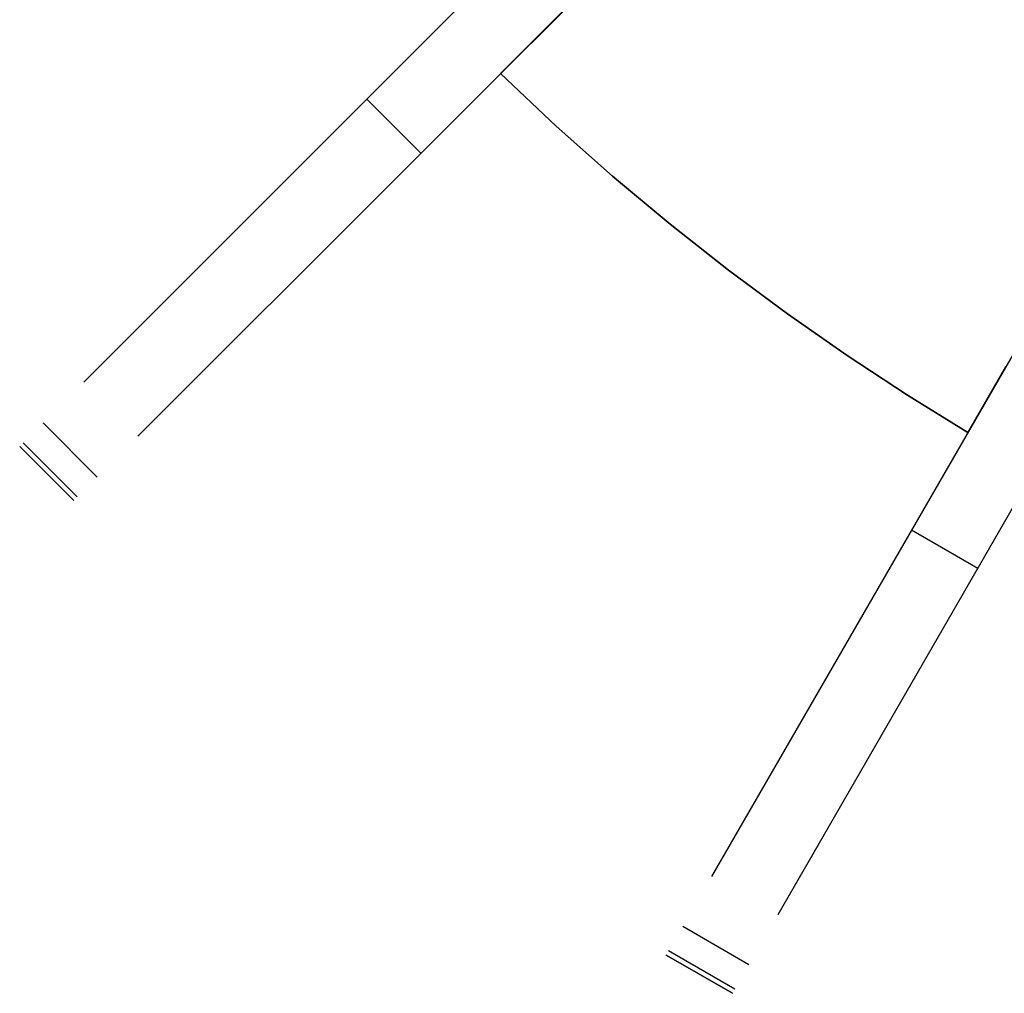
# Model space of a CAD drawing. Header units: millimetres. Extents: x 219 to 1209, y -2752 to -1762.
# Tile 1 of 27: x 360 to 515, y -2689 to -2536. Entities that reach past the tile are written whole.
import ezdxf

# ---------------------------------------------------------------- set-up
doc = ezdxf.new("R2010")
doc.units = ezdxf.units.MM

msp = doc.modelspace()

# ---------------------------------------------------------------- linework, layer by layer
at = {"extrusion": (-0.3614436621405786, 0.8354771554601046, -0.4139280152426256)}
msp.add_lwpolyline([(479.0963061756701, -1014.091147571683), (698.1268155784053, -1223.658390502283)], dxfattribs=at)
at = {"extrusion": (-0.36144366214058, 0.8354771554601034, -0.4139280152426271)}
msp.add_lwpolyline([(476.8869987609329, -1016.400218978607), (695.9175081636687, -1225.967461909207)], dxfattribs=at)
at = {"extrusion": (-0.36144366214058, 0.8354771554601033, -0.4139280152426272)}
msp.add_lwpolyline([(693.7082007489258, -1228.276533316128), (474.67769134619, -1018.709290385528)], dxfattribs=at)
at = {"extrusion": (0.9214179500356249, -0.2838240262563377, -0.2653919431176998)}
msp.add_lwpolyline([(-2193.105434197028, 337.8823292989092), (-2422.760964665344, 140.0158827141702)], dxfattribs=at)
at = {"extrusion": (0.9214179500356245, -0.2838240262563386, -0.2653919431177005)}
msp.add_lwpolyline([(-2194.442854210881, 339.4346182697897), (-2424.098384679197, 141.5681716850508)], dxfattribs=at)
at = {"extrusion": (0.9214179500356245, -0.2838240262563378, -0.2653919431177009)}
msp.add_lwpolyline([(-2425.435804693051, 143.1204606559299), (-2195.780274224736, 340.9869072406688)], dxfattribs=at)
at = {"extrusion": (-0.05446007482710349, 0.9731406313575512, 0.2236770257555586)}
msp.add_lwpolyline([(-214.645296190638, 226.6508337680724), (-328.4170323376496, -228.0786740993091)], dxfattribs=at)
at = {"extrusion": (-0.05446007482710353, 0.973140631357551, 0.2236770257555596)}
msp.add_lwpolyline([(-218.644247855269, 227.6513575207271), (-332.4159840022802, -227.0781503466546)], dxfattribs=at)
at = {"extrusion": (0.9731406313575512, -0.0544600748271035, 0.2236770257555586)}
msp.add_lwpolyline([(-2472.179045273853, -928.7780403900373), (-2585.950781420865, -474.0485325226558)], dxfattribs=at)
for points in [[(452.4824583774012, -2510.291696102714), (370.133590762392, -2592.640563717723)], [(460.9677397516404, -2518.776977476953), (378.6188721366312, -2601.125845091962)], [(460.9677397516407, -2518.776977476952), (443.9971770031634, -2535.747540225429)], [(443.9971770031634, -2535.747540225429), (460.9677397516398, -2518.776977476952)], [(443.9971770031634, -2535.747540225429), (460.9677397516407, -2518.776977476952)], [(460.9677397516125, -2518.77697747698), (443.9971770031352, -2535.747540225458)], [(443.9971770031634, -2535.747540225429), (435.5437172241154, -2544.201000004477)], [(435.5437172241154, -2544.201000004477), (443.9971770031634, -2535.747540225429)], [(435.5437172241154, -2544.201000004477), (443.9971770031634, -2535.747540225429)], [(443.9971770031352, -2535.747540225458), (435.5437172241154, -2544.201000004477)], [(435.5437172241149, -2544.201000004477), (444.270086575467, -2552.419138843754), (453.1578939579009, -2560.302497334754), (462.1900772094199, -2567.848870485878), (471.3497911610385, -2575.057087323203), (480.6204761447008, -2581.926968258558), (489.9859206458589, -2588.459278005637), (499.4303178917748, -2594.655674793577), (508.9383162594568, -2600.518656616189)], [(435.5437172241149, -2544.201000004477), (444.2700865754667, -2552.419138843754), (453.1578939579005, -2560.302497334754), (462.1900772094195, -2567.848870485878), (471.3497911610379, -2575.057087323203), (480.6204761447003, -2581.926968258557), (489.9859206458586, -2588.459278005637), (499.4303178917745, -2594.655674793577), (508.9383162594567, -2600.518656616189)], [(508.938316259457, -2600.518656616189), (499.4303178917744, -2594.655674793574), (489.9859206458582, -2588.459278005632), (480.6204761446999, -2581.92696825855), (471.3497911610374, -2575.057087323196), (462.1900772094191, -2567.848870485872), (453.1578939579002, -2560.302497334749), (444.2700865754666, -2552.419138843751), (435.5437172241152, -2544.201000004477)], [(435.5437172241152, -2544.201000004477), (444.2700865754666, -2552.419138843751), (453.1578939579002, -2560.302497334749), (462.1900772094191, -2567.848870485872), (471.3497911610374, -2575.057087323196), (480.6204761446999, -2581.92696825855), (489.9859206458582, -2588.459278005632), (499.4303178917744, -2594.655674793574), (508.938316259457, -2600.518656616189)], [(508.9383162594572, -2600.518656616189), (499.4303178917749, -2594.655674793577), (489.985920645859, -2588.459278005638), (480.6204761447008, -2581.926968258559), (471.3497911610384, -2575.057087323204), (462.1900772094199, -2567.848870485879), (453.157893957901, -2560.302497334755), (444.2700865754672, -2552.419138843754), (435.5437172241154, -2544.201000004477)], [(508.9383162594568, -2600.51865661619), (499.4303178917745, -2594.655674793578), (489.9859206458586, -2588.459278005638), (480.6204761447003, -2581.926968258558), (471.349791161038, -2575.057087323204), (462.1900772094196, -2567.848870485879), (453.1578939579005, -2560.302497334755), (444.2700865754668, -2552.419138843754), (435.543717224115, -2544.201000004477)], [(414.562159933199, -2548.211994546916), (423.0474413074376, -2556.697275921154)], [(526.9158149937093, -2569.380715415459), (468.6863722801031, -2670.237068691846)], [(537.3081198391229, -2575.380715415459), (479.0786771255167, -2676.237068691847)], [(508.9383162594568, -2600.518656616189), (514.9158149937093, -2590.165325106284)], [(514.9158149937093, -2590.165325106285), (508.9383162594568, -2600.518656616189)], [(508.9383162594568, -2600.518656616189), (514.9158149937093, -2590.165325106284)], [(508.9383162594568, -2600.518656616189), (514.9158149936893, -2590.16532510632)], [(372.2222806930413, -2607.522436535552), (363.7369993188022, -2599.037155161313)], [(368.5527397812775, -2611.191977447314), (360.0674584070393, -2602.706696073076)], [(368.5527397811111, -2611.191977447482), (360.067458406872, -2602.706696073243)], [(360.0674584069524, -2602.706696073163), (368.5527397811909, -2611.191977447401)], [(369.0920783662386, -2610.652638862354), (360.6067969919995, -2602.167357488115)], [(500.1021148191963, -2615.823406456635), (510.4944196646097, -2621.823406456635)], [(474.5556039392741, -2684.07126125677), (464.1632990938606, -2678.07126125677)], [(472.3422166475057, -2687.90496050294), (461.9499118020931, -2681.90496050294)], [(471.9608466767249, -2688.565512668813), (461.5685418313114, -2682.565512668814)], [(471.9608466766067, -2688.565512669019), (461.5685418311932, -2682.565512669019)], [(461.5685418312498, -2682.565512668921), (471.960846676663, -2688.565512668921)]]:
    msp.add_lwpolyline(points)
at = {"extrusion": (1, 0, 0)}
for points in [[(-2544.201000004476, -255), (-2544.201000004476, -267)], [(-2544.201000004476, -377), (-2544.201000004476, -389.0000000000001)], [(-2600.518656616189, -255), (-2600.518656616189, -267)], [(-2600.518656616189, -377), (-2600.518656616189, -389)], [(-2602.706696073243, -204.7710765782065), (-2602.706696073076, -363.7659699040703)], [(-2606.949336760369, -204.7710765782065), (-2606.949336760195, -363.7659699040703)], [(-2611.191977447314, -363.7659699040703), (-2611.191977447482, -204.7710765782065)], [(-2682.565512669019, -204.7710765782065), (-2682.565512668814, -363.7659699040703)], [(-2685.565512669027, -204.7710765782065), (-2685.565512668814, -363.7659699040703)], [(-2688.565512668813, -363.7659699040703), (-2688.565512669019, -204.7710765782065)]]:
    msp.add_lwpolyline(points, dxfattribs=at)
at = {"extrusion": (0.9866617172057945, -0.04651748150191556, 0.1559960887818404)}
msp.add_lwpolyline([(-2657.174203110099, -455.4997753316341), (-2521.564253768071, -904.2010957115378)], dxfattribs=at)
at = {"extrusion": (0.9866617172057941, -0.04651748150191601, 0.1559960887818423)}
msp.add_lwpolyline([(-2659.926166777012, -456.3314948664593), (-2524.316217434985, -905.032815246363)], dxfattribs=at)
at = {"extrusion": (0.9866617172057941, -0.04651748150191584, 0.1559960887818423)}
msp.add_lwpolyline([(-2527.068181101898, -905.8645347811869), (-2662.678130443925, -457.1632144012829)], dxfattribs=at)
at = {"extrusion": (0.7071067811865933, -0.7071067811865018, -1.296051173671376e-15)}
msp.add_lwpolyline([(-1580.595898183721, -193.8910331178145), (-1580.963144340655, -194.1989792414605), (-1581.319634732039, -194.5193152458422), (-1581.664951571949, -194.8516657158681), (-1581.998690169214, -195.1956411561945), (-1582.320459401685, -195.5508384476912), (-1582.629882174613, -195.9168413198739), (-1582.926595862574, -196.2932208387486), (-1583.210252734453, -196.6795359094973), (-1583.48052036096, -197.0753337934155), (-1583.737082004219, -197.4801506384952), (-1583.979636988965, -197.8935120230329), (-1584.20790105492, -198.3149335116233), (-1584.421606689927, -198.7439212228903), (-1584.620503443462, -199.1799724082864), (-1584.804358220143, -199.6225760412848), (-1584.972955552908, -200.0712134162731), (-1585.126097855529, -200.5253587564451), (-1585.263605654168, -200.9844798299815), (-1585.385317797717, -201.4480385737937), (-1585.491091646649, -201.9154917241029), (-1585.58080324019, -202.3862914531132), (-1585.654347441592, -202.859886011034), (-1585.711638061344, -203.3357203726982), (-1585.752607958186, -203.8132368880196), (-1585.777209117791, -204.2918759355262), (-1585.785412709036, -204.7710765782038)], dxfattribs=at)
at = {"extrusion": (-0.7071067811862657, 0.7071067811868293, 1.548863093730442e-13)}
msp.add_lwpolyline([(1585.785412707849, -363.7659699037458), (1585.777715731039, -364.2301424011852), (1585.754633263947, -364.693804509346), (1585.71619068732, -365.1564464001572), (1585.662430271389, -365.6175593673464), (1585.593411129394, -366.0766363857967), (1585.509209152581, -366.5331726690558), (1585.409916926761, -366.9866662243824), (1585.295643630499, -367.4366184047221), (1585.166514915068, -367.8825344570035), (1585.022672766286, -368.3239240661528)], dxfattribs=at)
at = {"extrusion": (0.7071067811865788, -0.7071067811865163, -1.00073077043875e-14)}
msp.add_lwpolyline([(-1580.59589818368, -193.8910331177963), (-1580.963144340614, -194.1989792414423), (-1581.319634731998, -194.5193152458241), (-1581.664951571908, -194.85166571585), (-1581.998690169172, -195.1956411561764), (-1582.320459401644, -195.5508384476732), (-1582.629882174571, -195.9168413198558), (-1582.926595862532, -196.2932208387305), (-1583.210252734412, -196.6795359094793), (-1583.480520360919, -197.0753337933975), (-1583.737082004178, -197.4801506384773), (-1583.979636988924, -197.8935120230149), (-1584.207901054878, -198.3149335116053), (-1584.421606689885, -198.7439212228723), (-1584.62050344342, -199.1799724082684), (-1584.804358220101, -199.6225760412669), (-1584.972955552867, -200.0712134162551), (-1585.126097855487, -200.5253587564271), (-1585.263605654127, -200.9844798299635), (-1585.385317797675, -201.4480385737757), (-1585.491091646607, -201.9154917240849), (-1585.580803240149, -202.3862914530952), (-1585.654347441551, -202.859886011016), (-1585.711638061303, -203.3357203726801), (-1585.752607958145, -203.8132368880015), (-1585.777209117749, -204.2918759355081), (-1585.785412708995, -204.7710765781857)], dxfattribs=at)
at = {"extrusion": (0.7071067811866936, -0.7071067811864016, 3.455035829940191e-14)}
msp.add_lwpolyline([(-1585.785412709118, -363.7659699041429), (-1585.777715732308, -364.2301424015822), (-1585.754633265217, -364.693804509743), (-1585.71619068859, -365.1564464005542), (-1585.662430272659, -365.6175593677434), (-1585.593411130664, -366.0766363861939), (-1585.509209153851, -366.5331726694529), (-1585.409916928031, -366.9866662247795), (-1585.295643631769, -367.4366184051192), (-1585.166514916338, -367.8825344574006), (-1585.022672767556, -368.3239240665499)], dxfattribs=at)
at = {"extrusion": (-0.7071067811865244, 0.7071067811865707, -3.40781548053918e-14)}
msp.add_lwpolyline([(1585.785412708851, -204.7710765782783), (1585.777209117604, -204.2918759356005), (1585.752607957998, -203.8132368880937), (1585.711638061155, -203.3357203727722), (1585.654347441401, -202.859886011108), (1585.580803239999, -202.3862914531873), (1585.491091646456, -201.9154917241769), (1585.385317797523, -201.4480385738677), (1585.263605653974, -200.9844798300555), (1585.126097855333, -200.5253587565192), (1584.972955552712, -200.0712134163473), (1584.804358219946, -199.6225760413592), (1584.620503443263, -199.1799724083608), (1584.421606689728, -198.7439212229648), (1584.20790105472, -198.3149335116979), (1583.979636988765, -197.8935120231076), (1583.737082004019, -197.4801506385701), (1583.480520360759, -197.0753337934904), (1583.210252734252, -196.6795359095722), (1582.926595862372, -196.2932208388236), (1582.62988217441, -195.9168413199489), (1582.320459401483, -195.5508384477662), (1581.998690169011, -195.1956411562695), (1581.664951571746, -194.8516657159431), (1581.319634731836, -194.5193152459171), (1580.963144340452, -194.1989792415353), (1580.595898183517, -193.8910331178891)], dxfattribs=at)
at = {"extrusion": (-0.7071067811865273, 0.7071067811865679, -1.715608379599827e-13)}
msp.add_lwpolyline([(1585.022672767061, -368.3239240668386), (1585.166514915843, -367.8825344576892), (1585.295643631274, -367.4366184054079), (1585.409916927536, -366.9866662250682), (1585.509209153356, -366.5331726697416), (1585.593411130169, -366.0766363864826), (1585.662430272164, -365.6175593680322), (1585.716190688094, -365.156446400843), (1585.754633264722, -364.6938045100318), (1585.777715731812, -364.230142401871), (1585.785412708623, -363.7659699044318)], dxfattribs=at)
at = {"extrusion": (0.8660254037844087, -0.5000000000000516, 1.68619284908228e-14)}
msp.add_lwpolyline([(-2087.196095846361, -193.8910331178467), (-2087.563342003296, -194.1989792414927), (-2087.91983239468, -194.5193152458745), (-2088.265149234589, -194.8516657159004), (-2088.598887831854, -195.1956411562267), (-2088.920657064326, -195.5508384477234), (-2089.230079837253, -195.9168413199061), (-2089.526793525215, -196.2932208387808), (-2089.810450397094, -196.6795359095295), (-2090.080718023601, -197.0753337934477), (-2090.33727966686, -197.4801506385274), (-2090.579834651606, -197.8935120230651), (-2090.80809871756, -198.3149335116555), (-2091.021804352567, -198.7439212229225), (-2091.220701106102, -199.1799724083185), (-2091.404555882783, -199.622576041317), (-2091.573153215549, -200.0712134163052), (-2091.72629551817, -200.5253587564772), (-2091.863803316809, -200.9844798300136), (-2091.985515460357, -201.4480385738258), (-2092.09128930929, -201.915491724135), (-2092.181000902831, -202.3862914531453), (-2092.254545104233, -202.8598860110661), (-2092.311835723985, -203.3357203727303), (-2092.352805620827, -203.8132368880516), (-2092.377406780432, -204.2918759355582), (-2092.385610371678, -204.7710765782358)], dxfattribs=at)
at = {"extrusion": (0.8660254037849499, -0.4999999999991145, 1.794552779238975e-13)}
msp.add_lwpolyline([(-2092.385610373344, -363.7659699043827), (-2092.377913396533, -364.230142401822), (-2092.354830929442, -364.6938045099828), (-2092.316388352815, -365.156446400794), (-2092.262627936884, -365.6175593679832), (-2092.193608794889, -366.0766363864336), (-2092.109406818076, -366.5331726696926), (-2092.010114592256, -366.9866662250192), (-2091.895841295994, -367.436618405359), (-2091.766712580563, -367.8825344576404), (-2091.622870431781, -368.3239240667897)], dxfattribs=at)
at = {"extrusion": (0.8660254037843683, -0.5000000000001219, -2.705294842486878e-14)}
msp.add_lwpolyline([(-2087.196095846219, -193.89103311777), (-2087.563342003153, -194.198979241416), (-2087.919832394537, -194.5193152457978), (-2088.265149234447, -194.8516657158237), (-2088.598887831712, -195.19564115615), (-2088.920657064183, -195.5508384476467), (-2089.23007983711, -195.9168413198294), (-2089.526793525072, -196.2932208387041), (-2089.810450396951, -196.6795359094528), (-2090.080718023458, -197.0753337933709), (-2090.337279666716, -197.4801506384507), (-2090.579834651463, -197.8935120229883), (-2090.808098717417, -198.3149335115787), (-2091.021804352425, -198.7439212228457), (-2091.220701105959, -199.1799724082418), (-2091.404555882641, -199.6225760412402), (-2091.573153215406, -200.0712134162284), (-2091.726295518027, -200.5253587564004), (-2091.863803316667, -200.9844798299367), (-2091.985515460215, -201.4480385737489), (-2092.091289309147, -201.9154917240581), (-2092.181000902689, -202.3862914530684), (-2092.25454510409, -202.8598860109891), (-2092.311835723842, -203.3357203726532), (-2092.352805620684, -203.8132368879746), (-2092.377406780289, -204.2918759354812), (-2092.385610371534, -204.7710765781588)], dxfattribs=at)
at = {"extrusion": (0.8660254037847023, -0.4999999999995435, 3.178561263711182e-14)}
msp.add_lwpolyline([(-2092.385610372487, -363.7659699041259), (-2092.377913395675, -364.2301424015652), (-2092.354830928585, -364.6938045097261), (-2092.316388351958, -365.1564464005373), (-2092.262627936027, -365.6175593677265), (-2092.193608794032, -366.0766363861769), (-2092.109406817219, -366.5331726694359), (-2092.010114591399, -366.9866662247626), (-2091.895841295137, -367.4366184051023), (-2091.766712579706, -367.8825344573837), (-2091.622870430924, -368.323924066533)], dxfattribs=at)
at = {"extrusion": (0.8660254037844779, -0.4999999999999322, -4.318189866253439e-14)}
msp.add_lwpolyline([(-2092.385610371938, -204.7710765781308), (-2092.377406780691, -204.291875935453), (-2092.352805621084, -203.8132368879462), (-2092.311835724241, -203.3357203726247), (-2092.254545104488, -202.8598860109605), (-2092.181000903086, -202.3862914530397), (-2092.091289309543, -201.9154917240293), (-2091.98551546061, -201.4480385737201), (-2091.86380331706, -200.9844798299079), (-2091.72629551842, -200.5253587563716), (-2091.573153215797, -200.0712134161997), (-2091.404555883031, -199.6225760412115), (-2091.22070110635, -199.1799724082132), (-2091.021804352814, -198.7439212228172), (-2090.808098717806, -198.3149335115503), (-2090.579834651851, -197.8935120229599), (-2090.337279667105, -197.4801506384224), (-2090.080718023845, -197.0753337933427), (-2089.810450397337, -196.6795359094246), (-2089.526793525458, -196.2932208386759), (-2089.230079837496, -195.9168413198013), (-2088.920657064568, -195.5508384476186), (-2088.598887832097, -195.1956411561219), (-2088.265149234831, -194.8516657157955), (-2087.919832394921, -194.5193152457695), (-2087.563342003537, -194.1989792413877), (-2087.196095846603, -193.8910331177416)], dxfattribs=at)
at = {"extrusion": (0.866025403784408, -0.5000000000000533, -3.843150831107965e-14)}
msp.add_lwpolyline([(-2091.622870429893, -368.3239240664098), (-2091.766712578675, -367.8825344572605), (-2091.895841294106, -367.4366184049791), (-2092.010114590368, -366.9866662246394), (-2092.109406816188, -366.5331726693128), (-2092.193608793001, -366.0766363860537), (-2092.262627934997, -365.6175593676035), (-2092.316388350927, -365.1564464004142), (-2092.354830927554, -364.6938045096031), (-2092.377913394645, -364.2301424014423), (-2092.385610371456, -363.765969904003)], dxfattribs=at)

doc.saveas('drawing.dxf')
